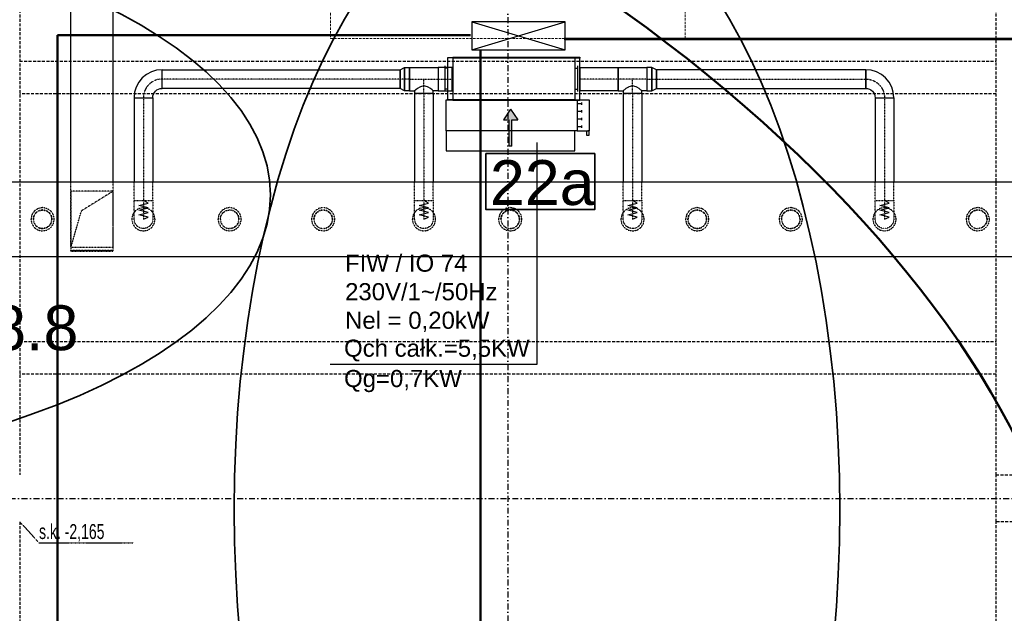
# Model space of a CAD drawing. Header units: centimetres. Extents: x -10729 to 144862, y -4437 to 43656.
# Tile 74 of 148: x 9938 to 10991, y 7277 to 7912. Entities that reach past the tile are written whole.
import ezdxf

# ---------------------------------------------------------------- set-up
doc = ezdxf.new("R2010")
doc.units = ezdxf.units.CM
doc.header["$LTSCALE"] = 0.1
for name, pattern in [('CADVENT_CENTERLINE', [9.9, 7.4, -1, 0.5, -1]), ('CADVENT_HIDDEN', [0.8, 0.25, -0.55]), ('Kondygnacja  -0_5$0$HIDDEN', [9.525, 6.35, -3.175]), ('Kondygnacja  -0_5$0$HIDDEN2', [4.7625, 3.175, -1.5875]), ('Osie rzutów$0$DASHDOT2', [12.7, 6.35, -3.175, 0, -3.175])]:
    doc.linetypes.add(name, pattern=pattern)
for name, color, linetype, lineweight in [('AU opis', 7, 'Continuous', 35), ('AU Osprzęt Siemens', 5, 'Continuous', 30), ('AU Sieć LON', 1, 'Continuous', 50), ('AU Strefa obsługiwana', 90, 'Continuous', 35), ('bgde_urządzenia', 3, 'Continuous', 30), ('Kondygnacja  -0_5$0$ARCH_WIDOK', 8, 'Continuous', 13)]:
    doc.layers.add(name, color=color, linetype=linetype, lineweight=lineweight)
for name, color, linetype in [('AU Szafki Klimakonwektorów', 183, 'Continuous'), ('bgde-nawiewCEN', 7, 'Continuous'), ('bgde-nawiewDETAILS', 1, 'Continuous'), ('bgde-nawiewEXP', 1, 'Continuous'), ('bgde-nawiewHIDDEN', 1, 'Continuous'), ('bgde_opis urządzen', 6, 'Continuous'), ('Kondygnacja  -0_5$0$ARCH_KONSTR_POWYŻEJ RZUTU', 8, 'Kondygnacja  -0_5$0$HIDDEN'), ('Kondygnacja  -0_5$0$ARCH_KONSTR_POWYŻEJ RZUTU_IST', 8, 'Kondygnacja  -0_5$0$HIDDEN2'), ('Osie rzutów$0$ARCH_INFO_OSIE_IST', 8, 'Osie rzutów$0$DASHDOT2'), ('Osie rzutów$0$ARCH_INFO_OSIE_OPISY_IST', 8, 'Continuous')]:
    doc.layers.add(name, color=color, linetype=linetype)
doc.styles.add('Arial', font='ARIAL.TTF')
doc.styles.add('Kondygnacja  -0_5$0$BIKTS', font='bikromsw.shx', dxfattribs={"width": 0.8})

# ---------------------------------------------------------------- blocks, each defined once
blk = doc.blocks.new('Osie rzutów')
at = {"layer": 'Osie rzutów$0$ARCH_INFO_OSIE_IST', "ltscale": 10}
for p, q in [((10460, 12510), (10460, 4623.26)), ((4436.04, 7400), (15156.54, 7400))]:
    blk.add_line(p, q, dxfattribs=at)
blk = doc.blocks.new('Kondygnacja  -0_5$0$konstrukcja istniejąca -0.5')
at = {"layer": 'Kondygnacja  -0_5$0$ARCH_KONSTR_POWYŻEJ RZUTU_IST', "ltscale": 10}
for points in [[(9938, 8575), (9938, 7425)], [(10982, 7425), (10982, 8575)], [(11138, 7375), (10982, 7375), (10982, 7425), (11138, 7425), (11138, 7375)], [(9938, 7375), (9938, 6225)], [(10982, 6225), (10982, 7375)]]:
    blk.add_lwpolyline(points, dxfattribs=at)
at = {"layer": 'Kondygnacja  -0_5$0$ARCH_KONSTR_POWYŻEJ RZUTU_IST', "ltscale": 10, "elevation": 0}
for points in [[(9938, 7867.9), (10982, 7867.9)], [(10982, 7832.9), (9938, 7832.9)], [(9938, 7567.9), (10982, 7567.9)], [(10982, 7532.9), (9938, 7532.9)]]:
    blk.add_lwpolyline(points, dxfattribs=at)
at = {"layer": 'Kondygnacja  -0_5$0$ARCH_KONSTR_POWYŻEJ RZUTU_IST'}
blk.add_lwpolyline([(9938, 7375), (9958.7, 7352.5), (10059.8, 7352.5)], dxfattribs=at)
at = {"layer": 'Kondygnacja  -0_5$0$ARCH_KONSTR_POWYŻEJ RZUTU_IST', "style": 'Kondygnacja  -0_5$0$BIKTS', "width": 0.7}
blk.add_text('s.k. -2,165', height=16, dxfattribs=at).set_placement((9958.7, 7356.5))

msp = doc.modelspace()

# ---------------------------------------------------------------- hatches: boundary and pattern name
at = {"layer": 'bgde_urządzenia'}
h = msp.add_hatch(color=256, dxfattribs=at)
h.paths.add_polyline_path([(10464.358, 7793.417), (10461.358, 7793.417), (10461.358, 7805.083), (10455.168, 7805.083), (10462.858, 7816.511), (10470.548, 7805.083), (10464.358, 7805.083)])
h.paths.add_polyline_path([(10464.358, 7776.75), (10461.358, 7776.75), (10461.358, 7793.417), (10464.358, 7793.417)])

# ---------------------------------------------------------------- linework, layer by layer
at = {"layer": 'AU opis'}
msp.add_lwpolyline([(10436.548, 7768.959), (10552.936, 7768.959), (10552.936, 7708.951), (10436.548, 7708.951)], close=True, dxfattribs=at)
at = {"layer": 'AU Sieć LON', "color": 1}
for p, q in [((9978.362, 7895.522), (9978.362, 7049.5)), ((10420.084, 7895.522), (9978.362, 7895.522)), ((11618.261, 7891.695), (10520.084, 7891.695)), ((11619.5, 7891.176), (10521.323, 7891.176)), ((10430.829, 7880.004), (10430.829, 7048.981))]:
    msp.add_line(p, q, dxfattribs=at)
at = {"layer": 'AU Sieć LON', "color": 4, "lineweight": 50}
msp.add_ellipse((9941.574, 7546.233), major_axis=(1097.156, -482.228), ratio=0.53924576, dxfattribs=at)
at = {"layer": 'AU Strefa obsługiwana', "extrusion": (0, 0, -1)}
msp.add_ellipse((10491.156, 7387.929), major_axis=(0, 680.24), ratio=0.47608235, start_param=-1.57079633, end_param=4.71238898, dxfattribs=at)
at = {"layer": 'AU Strefa obsługiwana'}
msp.add_ellipse((9510.16, 7724.72), major_axis=(695.983, 0), ratio=0.43585837, dxfattribs=at)
at = {"layer": 'AU Szafki Klimakonwektorów'}
for p, q in [((10521.323, 7910.004), (10421.323, 7910.004)), ((10421.323, 7910.004), (10421.323, 7880.004)), ((10421.323, 7880.004), (10521.323, 7910.004)), ((10421.323, 7910.004), (10521.323, 7880.004)), ((10521.323, 7910.004), (10421.323, 7910.004)), ((10421.323, 7910.004), (10421.323, 7880.004)), ((10421.323, 7880.004), (10521.323, 7910.004)), ((10421.323, 7910.004), (10521.323, 7880.004)), ((10521.323, 7880.004), (10521.323, 7910.004)), ((10521.323, 7880.004), (10521.323, 7910.004)), ((10421.323, 7880.004), (10521.323, 7880.004)), ((10421.323, 7880.004), (10521.323, 7880.004))]:
    msp.add_line(p, q, dxfattribs=at)
at = {"layer": 'bgde-nawiewCEN', "linetype": 'CADVENT_CENTERLINE', "ltscale": 0.06}
for p, q in [((10344.705, 7848.639), (10090.298, 7848.639)), ((10355.005, 7848.639), (10344.705, 7848.639)), ((10355.005, 7848.639), (10370.305, 7848.639)), ((10370.305, 7833.639), (10370.305, 7848.639)), ((10370.305, 7848.639), (10385.605, 7848.639)), ((10385.605, 7848.639), (10400.591, 7848.639)), ((10400.991, 7848.639), (10400.591, 7848.639)), ((10536.991, 7848.639), (10537.391, 7848.639)), ((10578.029, 7848.639), (10537.391, 7848.639)), ((10593.329, 7848.639), (10578.029, 7848.639)), ((10593.329, 7833.639), (10593.329, 7848.639)), ((10608.629, 7848.639), (10593.329, 7848.639)), ((10608.629, 7848.639), (10618.929, 7848.639)), ((10618.929, 7848.639), (10842.752, 7848.639)), ((10370.305, 7833.639), (10370.305, 7718.603)), ((10593.329, 7833.639), (10593.329, 7718.603)), ((10070.298, 7828.639), (10070.298, 7718.603)), ((10862.752, 7828.639), (10862.752, 7718.603)), ((10070.298, 7718.603), (10070.298, 7716.734)), ((10370.305, 7718.603), (10370.305, 7716.734)), ((10593.329, 7718.603), (10593.329, 7716.734)), ((10862.752, 7718.603), (10862.752, 7716.734)), ((10070.298, 7716.734), (10070.298, 7711.623)), ((10070.298, 7711.623), (10070.298, 7708.843)), ((10070.298, 7708.843), (10070.298, 7706.491)), ((10370.305, 7716.734), (10370.305, 7711.623)), ((10370.305, 7711.623), (10370.305, 7708.843)), ((10370.305, 7708.843), (10370.305, 7706.491)), ((10593.329, 7716.734), (10593.329, 7711.623)), ((10593.329, 7711.623), (10593.329, 7708.843)), ((10593.329, 7708.843), (10593.329, 7706.491)), ((10862.752, 7716.734), (10862.752, 7711.623)), ((10862.752, 7711.623), (10862.752, 7708.843)), ((10862.752, 7708.843), (10862.752, 7706.491)), ((10070.298, 7706.491), (10070.298, 7704.529)), ((10070.298, 7704.529), (10070.298, 7702.923)), ((10070.298, 7702.923), (10070.298, 7701.637)), ((10070.298, 7701.637), (10070.298, 7700.636)), ((10070.298, 7700.636), (10070.298, 7699.883)), ((10070.298, 7699.883), (10070.298, 7699.344)), ((10070.298, 7699.344), (10070.298, 7698.983)), ((10070.298, 7698.983), (10070.298, 7698.763)), ((10070.298, 7698.763), (10070.298, 7698.651)), ((10070.298, 7698.651), (10070.298, 7698.603)), ((10370.305, 7706.491), (10370.305, 7704.529)), ((10370.305, 7704.529), (10370.305, 7702.923)), ((10370.305, 7702.923), (10370.305, 7701.637)), ((10370.305, 7701.637), (10370.305, 7700.636)), ((10370.305, 7700.636), (10370.305, 7699.883)), ((10370.305, 7699.883), (10370.305, 7699.344)), ((10370.305, 7699.344), (10370.305, 7698.983)), ((10370.305, 7698.983), (10370.305, 7698.763)), ((10370.305, 7698.763), (10370.305, 7698.651)), ((10370.305, 7698.651), (10370.305, 7698.603)), ((10593.329, 7706.491), (10593.329, 7704.529)), ((10593.329, 7704.529), (10593.329, 7702.923)), ((10593.329, 7702.923), (10593.329, 7701.637)), ((10593.329, 7701.637), (10593.329, 7700.636)), ((10593.329, 7700.636), (10593.329, 7699.883)), ((10593.329, 7699.883), (10593.329, 7699.344)), ((10593.329, 7699.344), (10593.329, 7698.983)), ((10593.329, 7698.983), (10593.329, 7698.763)), ((10593.329, 7698.763), (10593.329, 7698.651)), ((10593.329, 7698.651), (10593.329, 7698.603)), ((10862.752, 7706.491), (10862.752, 7704.529)), ((10862.752, 7704.529), (10862.752, 7702.923)), ((10862.752, 7702.923), (10862.752, 7701.637)), ((10862.752, 7701.637), (10862.752, 7700.636)), ((10862.752, 7700.636), (10862.752, 7699.883)), ((10862.752, 7699.883), (10862.752, 7699.344)), ((10862.752, 7699.344), (10862.752, 7698.983)), ((10862.752, 7698.983), (10862.752, 7698.763)), ((10862.752, 7698.763), (10862.752, 7698.651)), ((10862.752, 7698.651), (10862.752, 7698.603))]:
    msp.add_line(p, q, dxfattribs=at)
msp.add_arc((10090.298, 7828.639), 20, 90, 180, dxfattribs=at)
at = {"layer": 'bgde-nawiewCEN', "linetype": 'CADVENT_CENTERLINE', "ltscale": 0.06, "extrusion": (0, 0, -1)}
msp.add_arc((-10842.752, 7828.639), 20, 90, 180, dxfattribs=at)
at = {"layer": 'bgde-nawiewDETAILS', "linetype": 'CADVENT_HIDDEN', "extrusion": (-1, 6.12323e-17, 0)}
for p in [(10037.802, 7728.603), (9992.802, 7668.603)]:
    msp.add_line(p, (10004.052, 7707.603), dxfattribs=at)
at = {"layer": 'bgde-nawiewEXP', "linetype": 'Continuous'}
for points in [[(9992.802, 7738.601), (9992.802, 8258.601)], [(10037.802, 7738.601), (10037.802, 8258.601)], [(10355.005, 7836.139), (10355.005, 7861.139), (10385.605, 7861.139), (10385.605, 7836.139), (10380.305, 7836.139)], [(10400.591, 7836.139), (10400.591, 7861.139), (10400.991, 7861.139)], [(10536.991, 7836.139), (10537.391, 7836.139), (10537.391, 7861.139), (10536.991, 7861.139)], [(10578.029, 7836.139), (10578.029, 7861.139), (10608.629, 7861.139), (10608.629, 7836.139), (10603.329, 7836.139)], [(10355.005, 7836.139), (10360.305, 7836.139), (10360.305, 7833.639), (10380.305, 7833.639), (10380.305, 7836.139), (10379.543, 7836.9), (10378.904, 7837.09), (10377.376, 7838.619), (10374.73, 7839.8), (10374.132, 7840.399), (10370.305, 7841.538), (10366.478, 7840.399), (10365.879, 7839.8), (10363.234, 7838.619), (10361.705, 7837.09), (10361.066, 7836.9), (10360.305, 7836.139)], [(10360.305, 7833.639), (10360.305, 7738.601)], [(10360.305, 7833.639), (10380.305, 7833.639), (10380.305, 7738.601)], [(10400.591, 7836.139), (10400.991, 7836.139)], [(10578.029, 7836.139), (10583.329, 7836.139), (10583.329, 7833.639), (10603.329, 7833.639), (10603.329, 7836.139), (10602.568, 7836.9), (10601.929, 7837.09), (10600.4, 7838.619), (10597.754, 7839.8), (10597.156, 7840.399), (10593.329, 7841.538), (10589.502, 7840.399), (10588.904, 7839.8), (10586.258, 7838.619), (10584.729, 7837.09), (10584.09, 7836.9), (10583.329, 7836.139)], [(10583.329, 7833.639), (10583.329, 7738.601)], [(10583.329, 7833.639), (10603.329, 7833.639), (10603.329, 7738.601)], [(10060.298, 7828.639), (10060.298, 7738.601)], [(10060.298, 7828.639), (10080.298, 7828.639), (10080.298, 7738.601)], [(10852.752, 7828.639), (10852.752, 7738.601)], [(10852.752, 7828.639), (10872.752, 7828.639), (10872.752, 7738.601)], [(8060.424, 7738.601), (12182.4, 7738.601), (12182.4, 7658.601), (8060.424, 7658.601)]]:
    msp.add_lwpolyline(points, dxfattribs=at)
for points in [[(10400.991, 7826.139), (10536.991, 7826.139), (10536.991, 7871.139), (10400.991, 7871.139), (10400.991, 7872.139), (10536.991, 7872.139), (10536.991, 7871.139), (10400.991, 7871.139)], [(10060.298, 7828.639), (10080.298, 7828.639), (10080.49, 7830.59), (10081.059, 7832.466), (10081.983, 7834.194), (10083.227, 7835.71), (10084.742, 7836.953), (10086.471, 7837.878), (10088.347, 7838.447), (10090.298, 7838.639), (10090.298, 7858.639), (10084.445, 7858.062), (10078.817, 7856.355), (10073.631, 7853.583), (10069.085, 7849.852), (10065.354, 7845.306), (10062.582, 7840.119), (10060.874, 7834.491)], [(10090.298, 7838.639), (10090.298, 7858.639), (10344.705, 7858.639), (10344.705, 7838.639)], [(10344.705, 7838.639), (10344.705, 7858.639), (10349.52, 7861.139), (10349.52, 7836.139)], [(10349.52, 7836.139), (10349.52, 7861.139), (10355.005, 7861.139), (10355.005, 7836.139)], [(10385.605, 7836.139), (10400.591, 7836.139), (10400.591, 7861.139), (10385.605, 7861.139), (10385.605, 7837.09)], [(10537.391, 7836.139), (10537.391, 7861.139), (10578.029, 7861.139), (10578.029, 7836.139)], [(10608.629, 7836.139), (10614.113, 7836.139), (10614.113, 7861.139), (10608.629, 7861.139), (10608.629, 7837.09)], [(10614.113, 7836.139), (10618.929, 7838.639), (10618.929, 7858.639), (10614.113, 7861.139), (10614.113, 7837.09)], [(10618.929, 7838.639), (10842.752, 7838.639), (10842.752, 7858.639), (10618.929, 7858.639), (10618.929, 7839.4)], [(10842.752, 7838.639), (10844.703, 7838.447), (10846.579, 7837.878), (10848.308, 7836.953), (10849.823, 7835.71), (10851.067, 7834.194), (10851.991, 7832.466), (10852.56, 7830.59), (10852.752, 7828.639), (10872.752, 7828.639), (10872.175, 7834.491), (10870.468, 7840.119), (10867.696, 7845.306), (10863.965, 7849.852), (10859.419, 7853.583), (10854.232, 7856.355), (10848.605, 7858.062), (10842.752, 7858.639), (10842.752, 7839.4)]]:
    msp.add_lwpolyline(points, close=True, dxfattribs=at)
at = {"layer": 'bgde-nawiewHIDDEN', "linetype": 'CADVENT_HIDDEN'}
for points in [[(10400.991, 7836.139), (10400.991, 7861.139)], [(10536.991, 7836.139), (10536.991, 7861.139)], [(9992.802, 7668.603), (9992.802, 7738.601)], [(9992.802, 7668.603), (9992.802, 7665.347), (10037.802, 7665.347), (10037.802, 7738.601)], [(10060.298, 7718.603), (10080.298, 7718.603), (10080.298, 7738.601)], [(10060.298, 7718.603), (10060.298, 7738.601)], [(10360.305, 7718.603), (10380.305, 7718.603), (10380.305, 7738.601)], [(10360.305, 7718.603), (10360.305, 7738.601)], [(10583.329, 7718.603), (10603.329, 7718.603), (10603.329, 7738.601)], [(10583.329, 7718.603), (10583.329, 7738.601)], [(10852.752, 7718.603), (10872.752, 7718.603), (10872.752, 7738.601)], [(10852.752, 7718.603), (10852.752, 7738.601)], [(9952.52, 7698.603), (9953.281, 7702.43), (9955.449, 7705.674), (9958.693, 7707.842)], [(9958.693, 7707.842), (9962.52, 7708.603), (9966.347, 7707.842), (9969.591, 7705.674), (9971.759, 7702.43), (9972.52, 7698.603), (9971.759, 7694.776), (9969.591, 7691.532), (9966.347, 7689.364), (9962.52, 7688.603), (9958.693, 7689.364), (9955.449, 7691.532)], [(9958.693, 7707.842), (9955.449, 7705.674)], [(10152.52, 7698.603), (10153.281, 7702.43), (10155.449, 7705.674), (10158.693, 7707.842), (10162.52, 7708.603), (10166.347, 7707.842), (10169.591, 7705.674), (10171.759, 7702.43), (10172.52, 7698.603), (10171.759, 7694.776)], [(10152.52, 7698.603), (10153.281, 7702.43), (10155.449, 7705.674), (10158.693, 7707.842), (10162.52, 7708.603), (10166.347, 7707.842)], [(10166.347, 7707.842), (10162.52, 7708.603)], [(10166.347, 7707.842), (10169.591, 7705.674), (10171.759, 7702.43)], [(10252.52, 7698.603), (10253.281, 7702.43), (10255.449, 7705.674), (10258.693, 7707.842), (10262.52, 7708.603), (10266.347, 7707.842)], [(10266.347, 7707.842), (10262.52, 7708.603)], [(10266.347, 7707.842), (10269.591, 7705.674)], [(10269.591, 7705.674), (10266.347, 7707.842)], [(10452.52, 7698.603), (10453.281, 7702.43), (10455.449, 7705.674), (10458.693, 7707.842), (10462.52, 7708.603), (10466.347, 7707.842)], [(10466.347, 7707.842), (10462.52, 7708.603)], [(10466.347, 7707.842), (10469.591, 7705.674), (10471.759, 7702.43)], [(10655.449, 7705.674), (10658.693, 7707.842)], [(10658.693, 7707.842), (10655.449, 7705.674)], [(10658.693, 7707.842), (10662.52, 7708.603)], [(10662.52, 7708.603), (10658.693, 7707.842)], [(10662.52, 7708.603), (10666.347, 7707.842)], [(10666.347, 7707.842), (10662.52, 7708.603)], [(10666.347, 7707.842), (10669.591, 7705.674)], [(10669.591, 7705.674), (10666.347, 7707.842)], [(10752.52, 7698.603), (10753.281, 7702.43), (10755.449, 7705.674), (10758.693, 7707.842), (10762.52, 7708.603), (10766.347, 7707.842)], [(10766.347, 7707.842), (10762.52, 7708.603)], [(10766.347, 7707.842), (10769.591, 7705.674)], [(10769.591, 7705.674), (10766.347, 7707.842)], [(10952.52, 7698.603), (10953.281, 7702.43), (10955.449, 7705.674), (10958.693, 7707.842), (10962.52, 7708.603), (10966.347, 7707.842)], [(10966.347, 7707.842), (10962.52, 7708.603)], [(10966.347, 7707.842), (10969.591, 7705.674), (10971.759, 7702.43), (10972.52, 7698.603), (10971.759, 7694.776), (10969.591, 7691.532), (10966.347, 7689.364), (10962.52, 7688.603)], [(9952.52, 7698.603), (9953.281, 7694.776), (9955.449, 7691.532), (9958.693, 7689.364)], [(10152.52, 7698.603), (10153.281, 7694.776), (10155.449, 7691.532), (10158.693, 7689.364), (10162.52, 7688.603), (10166.347, 7689.364), (10169.591, 7691.532)], [(10152.52, 7698.603), (10153.281, 7694.776), (10155.449, 7691.532), (10158.693, 7689.364), (10162.52, 7688.603), (10166.347, 7689.364)], [(10169.591, 7691.532), (10171.759, 7694.776), (10172.52, 7698.603), (10171.759, 7702.43), (10169.591, 7705.674)], [(10171.759, 7694.776), (10172.52, 7698.603)], [(10252.52, 7698.603), (10253.281, 7694.776), (10255.449, 7691.532), (10258.693, 7689.364), (10262.52, 7688.603), (10266.347, 7689.364)], [(10269.591, 7705.674), (10271.759, 7702.43)], [(10271.759, 7702.43), (10269.591, 7705.674)], [(10271.759, 7702.43), (10272.52, 7698.603), (10271.759, 7694.776)], [(10271.759, 7694.776), (10272.52, 7698.603)], [(10452.52, 7698.603), (10453.281, 7694.776), (10455.449, 7691.532), (10458.693, 7689.364), (10462.52, 7688.603), (10466.347, 7689.364)], [(10471.759, 7702.43), (10469.591, 7705.674)], [(10471.759, 7702.43), (10472.52, 7698.603), (10471.759, 7694.776)], [(10471.759, 7694.776), (10472.52, 7698.603)], [(10652.52, 7698.603), (10653.281, 7702.43)], [(10653.281, 7702.43), (10652.52, 7698.603)], [(10652.52, 7698.603), (10653.281, 7694.776)], [(10653.281, 7694.776), (10652.52, 7698.603)], [(10653.281, 7702.43), (10655.449, 7705.674)], [(10655.449, 7705.674), (10653.281, 7702.43)], [(10669.591, 7705.674), (10671.759, 7702.43), (10672.52, 7698.603), (10671.759, 7694.776), (10669.591, 7691.532), (10666.347, 7689.364)], [(10752.52, 7698.603), (10753.281, 7694.776), (10755.449, 7691.532), (10758.693, 7689.364), (10762.52, 7688.603), (10766.347, 7689.364)], [(10769.591, 7705.674), (10771.759, 7702.43), (10772.52, 7698.603), (10771.759, 7694.776), (10769.591, 7691.532), (10766.347, 7689.364)], [(10952.52, 7698.603), (10953.281, 7694.776), (10955.449, 7691.532), (10958.693, 7689.364), (10962.52, 7688.603), (10966.347, 7689.364)], [(10166.347, 7689.364), (10162.52, 7688.603)], [(10166.347, 7689.364), (10169.591, 7691.532), (10171.759, 7694.776)], [(10169.591, 7691.532), (10166.347, 7689.364)], [(10171.759, 7694.776), (10169.591, 7691.532)], [(10266.347, 7689.364), (10262.52, 7688.603)], [(10266.347, 7689.364), (10269.591, 7691.532)], [(10269.591, 7691.532), (10266.347, 7689.364)], [(10269.591, 7691.532), (10271.759, 7694.776)], [(10271.759, 7694.776), (10269.591, 7691.532)], [(10466.347, 7689.364), (10462.52, 7688.603)], [(10466.347, 7689.364), (10469.591, 7691.532), (10471.759, 7694.776)], [(10471.759, 7694.776), (10469.591, 7691.532)], [(10653.281, 7694.776), (10655.449, 7691.532)], [(10655.449, 7691.532), (10653.281, 7694.776)], [(10655.449, 7691.532), (10658.693, 7689.364)], [(10658.693, 7689.364), (10655.449, 7691.532)], [(10658.693, 7689.364), (10662.52, 7688.603)], [(10662.52, 7688.603), (10658.693, 7689.364)], [(10662.52, 7688.603), (10666.347, 7689.364)], [(10666.347, 7689.364), (10662.52, 7688.603)], [(10666.347, 7689.364), (10669.591, 7691.532)], [(10766.347, 7689.364), (10762.52, 7688.603)], [(10766.347, 7689.364), (10769.591, 7691.532)], [(9992.802, 7664.347), (10037.802, 7664.347), (10037.802, 7665.347), (9992.802, 7665.347)], [(9992.802, 7664.347), (9992.802, 7665.347)], [(9992.802, 7665.347), (10037.802, 7665.347)], [(9992.802, 7665.347), (9992.802, 7664.347)]]:
    msp.add_lwpolyline(points, dxfattribs=at)
for points in [[(9992.802, 7668.603), (10037.802, 7668.603), (10037.802, 7728.603), (9992.802, 7728.603)], [(10060.298, 7698.603), (10060.298, 7718.603), (10080.298, 7718.603), (10080.298, 7698.603), (10079.537, 7694.776), (10077.369, 7691.532), (10074.125, 7689.364), (10070.298, 7688.603), (10066.471, 7689.364), (10063.227, 7691.532), (10061.059, 7694.776)], [(10360.305, 7702.923), (10360.305, 7718.603), (10380.305, 7718.603), (10380.305, 7698.603), (10379.543, 7694.776), (10377.376, 7691.532), (10374.132, 7689.364), (10370.305, 7688.603), (10366.478, 7689.364), (10363.234, 7691.532), (10361.066, 7694.776), (10360.305, 7698.603), (10360.305, 7701.637)], [(10583.329, 7698.603), (10583.329, 7718.603), (10603.329, 7718.603), (10603.329, 7698.603), (10602.568, 7694.776), (10600.4, 7691.532), (10597.156, 7689.364), (10593.329, 7688.603), (10589.502, 7689.364), (10586.258, 7691.532), (10584.09, 7694.776)], [(10852.752, 7698.603), (10852.752, 7718.603), (10872.752, 7718.603), (10872.752, 7698.603), (10871.991, 7694.776), (10869.823, 7691.532), (10866.579, 7689.364), (10862.752, 7688.603), (10858.925, 7689.364), (10855.681, 7691.532), (10853.513, 7694.776)], [(9950.02, 7698.603), (9950.972, 7693.82), (9953.681, 7689.764), (9957.737, 7687.055), (9962.52, 7686.103), (9967.304, 7687.055), (9971.359, 7689.764), (9974.069, 7693.82), (9975.02, 7698.603), (9974.069, 7703.387), (9971.359, 7707.442), (9967.304, 7710.152), (9962.52, 7711.103), (9957.737, 7710.152), (9953.681, 7707.442), (9950.972, 7703.387)], [(9950.02, 7698.603), (9950.972, 7693.82), (9953.681, 7689.764), (9957.737, 7687.055), (9962.52, 7686.103), (9967.304, 7687.055), (9971.359, 7689.764), (9974.069, 7693.82), (9975.02, 7698.603), (9974.069, 7703.387), (9971.359, 7707.442), (9967.304, 7710.152), (9962.52, 7711.103), (9957.737, 7710.152), (9953.681, 7707.442), (9950.972, 7703.387)], [(9952.52, 7698.603), (9953.281, 7694.776), (9955.449, 7691.532), (9958.693, 7689.364), (9962.52, 7688.603), (9966.347, 7689.364), (9969.591, 7691.532), (9971.759, 7694.776), (9972.52, 7698.603), (9971.759, 7702.43), (9969.591, 7705.674), (9966.347, 7707.842), (9962.52, 7708.603), (9958.693, 7707.842), (9955.449, 7705.674), (9953.281, 7702.43)], [(10057.798, 7698.603), (10058.749, 7693.82), (10061.459, 7689.764), (10065.514, 7687.055), (10070.298, 7686.103), (10075.081, 7687.055), (10079.137, 7689.764), (10081.846, 7693.82), (10082.798, 7698.603), (10081.846, 7703.387), (10079.137, 7707.442), (10075.081, 7710.152), (10070.298, 7711.103), (10065.514, 7710.152), (10061.459, 7707.442), (10058.749, 7703.387)], [(10057.798, 7698.603), (10058.749, 7693.82), (10061.459, 7689.764), (10065.514, 7687.055), (10070.298, 7686.103), (10075.081, 7687.055), (10079.137, 7689.764), (10081.846, 7693.82), (10082.798, 7698.603), (10081.846, 7703.387), (10079.137, 7707.442), (10075.081, 7710.152), (10070.298, 7711.103), (10065.514, 7710.152), (10061.459, 7707.442), (10058.749, 7703.387)], [(10150.02, 7698.603), (10150.972, 7693.82), (10153.681, 7689.764), (10157.737, 7687.055), (10162.52, 7686.103), (10167.304, 7687.055), (10171.359, 7689.764), (10174.069, 7693.82), (10175.02, 7698.603), (10174.069, 7703.387), (10171.359, 7707.442), (10167.304, 7710.152), (10162.52, 7711.103), (10157.737, 7710.152), (10153.681, 7707.442), (10150.972, 7703.387)], [(10150.02, 7698.603), (10150.972, 7693.82), (10153.681, 7689.764), (10157.737, 7687.055), (10162.52, 7686.103), (10167.304, 7687.055), (10171.359, 7689.764), (10174.069, 7693.82), (10175.02, 7698.603), (10174.069, 7703.387), (10171.359, 7707.442), (10167.304, 7710.152), (10162.52, 7711.103), (10157.737, 7710.152), (10153.681, 7707.442), (10150.972, 7703.387)], [(10250.02, 7698.603), (10250.972, 7693.82), (10253.681, 7689.764), (10257.737, 7687.055), (10262.52, 7686.103), (10267.304, 7687.055), (10271.359, 7689.764), (10274.069, 7693.82), (10275.02, 7698.603), (10274.069, 7703.387), (10271.359, 7707.442), (10267.304, 7710.152), (10262.52, 7711.103), (10257.737, 7710.152), (10253.681, 7707.442), (10250.972, 7703.387)], [(10250.02, 7698.603), (10250.972, 7693.82), (10253.681, 7689.764), (10257.737, 7687.055), (10262.52, 7686.103), (10267.304, 7687.055), (10271.359, 7689.764), (10274.069, 7693.82), (10275.02, 7698.603), (10274.069, 7703.387), (10271.359, 7707.442), (10267.304, 7710.152), (10262.52, 7711.103), (10257.737, 7710.152), (10253.681, 7707.442), (10250.972, 7703.387)], [(10252.52, 7698.603), (10253.281, 7694.776), (10255.449, 7691.532), (10258.693, 7689.364), (10262.52, 7688.603), (10266.347, 7689.364), (10269.591, 7691.532), (10271.759, 7694.776), (10272.52, 7698.603), (10271.759, 7702.43), (10269.591, 7705.674), (10266.347, 7707.842), (10262.52, 7708.603), (10258.693, 7707.842), (10255.449, 7705.674), (10253.281, 7702.43)], [(10357.805, 7698.603), (10358.756, 7693.82), (10361.466, 7689.764), (10365.521, 7687.055), (10370.305, 7686.103), (10375.088, 7687.055), (10379.144, 7689.764), (10381.853, 7693.82), (10382.805, 7698.603), (10381.853, 7703.387), (10379.144, 7707.442), (10375.088, 7710.152), (10370.305, 7711.103), (10365.521, 7710.152), (10361.466, 7707.442), (10358.756, 7703.387)], [(10357.805, 7698.603), (10358.756, 7693.82), (10361.466, 7689.764), (10365.521, 7687.055), (10370.305, 7686.103), (10375.088, 7687.055), (10379.144, 7689.764), (10381.853, 7693.82), (10382.805, 7698.603), (10381.853, 7703.387), (10379.144, 7707.442), (10375.088, 7710.152), (10370.305, 7711.103), (10365.521, 7710.152), (10361.466, 7707.442), (10358.756, 7703.387)], [(10450.02, 7698.603), (10450.972, 7693.82), (10453.681, 7689.764), (10457.737, 7687.055), (10462.52, 7686.103), (10467.304, 7687.055), (10471.359, 7689.764), (10474.069, 7693.82), (10475.02, 7698.603), (10474.069, 7703.387), (10471.359, 7707.442), (10467.304, 7710.152), (10462.52, 7711.103), (10457.737, 7710.152), (10453.681, 7707.442), (10450.972, 7703.387)], [(10450.02, 7698.603), (10450.972, 7693.82), (10453.681, 7689.764), (10457.737, 7687.055), (10462.52, 7686.103), (10467.304, 7687.055), (10471.359, 7689.764), (10474.069, 7693.82), (10475.02, 7698.603), (10474.069, 7703.387), (10471.359, 7707.442), (10467.304, 7710.152), (10462.52, 7711.103), (10457.737, 7710.152), (10453.681, 7707.442), (10450.972, 7703.387)], [(10452.52, 7698.603), (10453.281, 7694.776), (10455.449, 7691.532), (10458.693, 7689.364), (10462.52, 7688.603), (10466.347, 7689.364), (10469.591, 7691.532), (10471.759, 7694.776), (10472.52, 7698.603), (10471.759, 7702.43), (10469.591, 7705.674), (10466.347, 7707.842), (10462.52, 7708.603), (10458.693, 7707.842), (10455.449, 7705.674), (10453.281, 7702.43)], [(10580.829, 7698.603), (10581.78, 7693.82), (10584.49, 7689.764), (10588.545, 7687.055), (10593.329, 7686.103), (10598.113, 7687.055), (10602.168, 7689.764), (10604.877, 7693.82), (10605.829, 7698.603), (10604.877, 7703.387), (10602.168, 7707.442), (10598.113, 7710.152), (10593.329, 7711.103), (10588.545, 7710.152), (10584.49, 7707.442), (10581.78, 7703.387)], [(10580.829, 7698.603), (10581.78, 7693.82), (10584.49, 7689.764), (10588.545, 7687.055), (10593.329, 7686.103), (10598.113, 7687.055), (10602.168, 7689.764), (10604.877, 7693.82), (10605.829, 7698.603), (10604.877, 7703.387), (10602.168, 7707.442), (10598.113, 7710.152), (10593.329, 7711.103), (10588.545, 7710.152), (10584.49, 7707.442), (10581.78, 7703.387)], [(10650.02, 7698.603), (10650.972, 7693.82), (10653.681, 7689.764), (10657.737, 7687.055), (10662.52, 7686.103), (10667.304, 7687.055), (10671.359, 7689.764), (10674.069, 7693.82), (10675.02, 7698.603), (10674.069, 7703.387), (10671.359, 7707.442), (10667.304, 7710.152), (10662.52, 7711.103), (10657.737, 7710.152), (10653.681, 7707.442), (10650.972, 7703.387)], [(10650.02, 7698.603), (10650.972, 7693.82), (10653.681, 7689.764), (10657.737, 7687.055), (10662.52, 7686.103), (10667.304, 7687.055), (10671.359, 7689.764), (10674.069, 7693.82), (10675.02, 7698.603), (10674.069, 7703.387), (10671.359, 7707.442), (10667.304, 7710.152), (10662.52, 7711.103), (10657.737, 7710.152), (10653.681, 7707.442), (10650.972, 7703.387)], [(10652.52, 7698.603), (10653.281, 7694.776), (10655.449, 7691.532), (10658.693, 7689.364), (10662.52, 7688.603), (10666.347, 7689.364), (10669.591, 7691.532), (10671.759, 7694.776), (10672.52, 7698.603), (10671.759, 7702.43), (10669.591, 7705.674), (10666.347, 7707.842), (10662.52, 7708.603), (10658.693, 7707.842), (10655.449, 7705.674), (10653.281, 7702.43)], [(10750.02, 7698.603), (10750.972, 7693.82), (10753.681, 7689.764), (10757.737, 7687.055), (10762.52, 7686.103), (10767.304, 7687.055), (10771.359, 7689.764), (10774.069, 7693.82), (10775.02, 7698.603), (10774.069, 7703.387), (10771.359, 7707.442), (10767.304, 7710.152), (10762.52, 7711.103), (10757.737, 7710.152), (10753.681, 7707.442), (10750.972, 7703.387)], [(10750.02, 7698.603), (10750.972, 7693.82), (10753.681, 7689.764), (10757.737, 7687.055), (10762.52, 7686.103), (10767.304, 7687.055), (10771.359, 7689.764), (10774.069, 7693.82), (10775.02, 7698.603), (10774.069, 7703.387), (10771.359, 7707.442), (10767.304, 7710.152), (10762.52, 7711.103), (10757.737, 7710.152), (10753.681, 7707.442), (10750.972, 7703.387)], [(10752.52, 7698.603), (10753.281, 7694.776), (10755.449, 7691.532), (10758.693, 7689.364), (10762.52, 7688.603), (10766.347, 7689.364), (10769.591, 7691.532), (10771.759, 7694.776), (10772.52, 7698.603), (10771.759, 7702.43), (10769.591, 7705.674), (10766.347, 7707.842), (10762.52, 7708.603), (10758.693, 7707.842), (10755.449, 7705.674), (10753.281, 7702.43)], [(10850.252, 7698.603), (10851.203, 7693.82), (10853.913, 7689.764), (10857.968, 7687.055), (10862.752, 7686.103), (10867.535, 7687.055), (10871.591, 7689.764), (10874.3, 7693.82), (10875.252, 7698.603), (10874.3, 7703.387), (10871.591, 7707.442), (10867.535, 7710.152), (10862.752, 7711.103), (10857.968, 7710.152), (10853.913, 7707.442), (10851.203, 7703.387)], [(10850.252, 7698.603), (10851.203, 7693.82), (10853.913, 7689.764), (10857.968, 7687.055), (10862.752, 7686.103), (10867.535, 7687.055), (10871.591, 7689.764), (10874.3, 7693.82), (10875.252, 7698.603), (10874.3, 7703.387), (10871.591, 7707.442), (10867.535, 7710.152), (10862.752, 7711.103), (10857.968, 7710.152), (10853.913, 7707.442), (10851.203, 7703.387)], [(10950.02, 7698.603), (10950.972, 7693.82), (10953.681, 7689.764), (10957.737, 7687.055), (10962.52, 7686.103), (10967.304, 7687.055), (10971.359, 7689.764), (10974.069, 7693.82), (10975.02, 7698.603), (10974.069, 7703.387), (10971.359, 7707.442), (10967.304, 7710.152), (10962.52, 7711.103), (10957.737, 7710.152), (10953.681, 7707.442), (10950.972, 7703.387)], [(10950.02, 7698.603), (10950.972, 7693.82), (10953.681, 7689.764), (10957.737, 7687.055), (10962.52, 7686.103), (10967.304, 7687.055), (10971.359, 7689.764), (10974.069, 7693.82), (10975.02, 7698.603), (10974.069, 7703.387), (10971.359, 7707.442), (10967.304, 7710.152), (10962.52, 7711.103), (10957.737, 7710.152), (10953.681, 7707.442), (10950.972, 7703.387)], [(10952.52, 7698.603), (10953.281, 7694.776), (10955.449, 7691.532), (10958.693, 7689.364), (10962.52, 7688.603), (10966.347, 7689.364), (10969.591, 7691.532), (10971.759, 7694.776), (10972.52, 7698.603), (10971.759, 7702.43), (10969.591, 7705.674), (10966.347, 7707.842), (10962.52, 7708.603), (10958.693, 7707.842), (10955.449, 7705.674), (10953.281, 7702.43)]]:
    msp.add_lwpolyline(points, close=True, dxfattribs=at)
at = {"layer": 'bgde-nawiewHIDDEN'}
for points in [[(10070.298, 7698.603), (10075.298, 7700.733), (10065.298, 7703.269), (10075.298, 7705.791), (10065.298, 7708.32), (10075.298, 7710.873), (10065.298, 7713.409), (10075.298, 7715.955), (10070.298, 7718.603)], [(10370.305, 7698.603), (10375.305, 7700.733), (10365.305, 7703.269), (10375.305, 7705.791), (10365.305, 7708.32), (10375.305, 7710.873), (10365.305, 7713.409), (10375.305, 7715.955), (10370.305, 7718.603)], [(10593.329, 7698.603), (10598.329, 7700.733), (10588.329, 7703.269), (10598.329, 7705.791), (10588.329, 7708.32), (10598.329, 7710.873), (10588.329, 7713.409), (10598.329, 7715.955), (10593.329, 7718.603)], [(10862.752, 7698.603), (10867.752, 7700.733), (10857.752, 7703.269), (10867.752, 7705.791), (10857.752, 7708.32), (10867.752, 7710.873), (10857.752, 7713.409), (10867.752, 7715.955), (10862.752, 7718.603)], [(9962.52, 7698.603), (9962.52, 7698.603)], [(10162.52, 7698.603), (10162.52, 7698.603)], [(10262.52, 7698.603), (10262.52, 7698.603)], [(10462.52, 7698.603), (10462.52, 7698.603)], [(10662.52, 7698.603), (10662.52, 7698.603)], [(10762.52, 7698.603), (10762.52, 7698.603)], [(10962.52, 7698.603), (10962.52, 7698.603)]]:
    msp.add_lwpolyline(points, dxfattribs=at)
at = {"layer": 'bgde_opis urządzen'}
for p, q in [((10491.314, 7543.585), (10491.314, 7780.649)), ((10270.126, 7543.585), (10491.314, 7543.585))]:
    msp.add_line(p, q, dxfattribs=at)
at = {"layer": 'bgde_urządzenia'}
for p, q in [((10395.458, 7871.417, -170.95), (10395.458, 7826.417, -170.95)), ((10531.458, 7871.417, -170.95), (10395.458, 7871.417, -170.95)), ((10531.458, 7871.417, -170.95), (10531.458, 7826.417, -170.95)), ((10392.458, 7862.667, -170.95), (10392.458, 7835.167, -170.95)), ((10395.458, 7860.167, -170.95), (10392.458, 7860.167, -170.95)), ((10531.458, 7860.167, -170.95), (10534.458, 7860.167, -170.95)), ((10534.458, 7862.667, -170.95), (10534.458, 7835.167, -170.95)), ((10395.458, 7837.667, -170.95), (10392.458, 7837.667, -170.95)), ((10531.458, 7837.667, -170.95), (10534.458, 7837.667, -170.95)), ((10393.958, 7793.417, -170.95), (10393.958, 7826.417, -170.95)), ((10393.958, 7826.417, -170.95), (10533.958, 7826.417, -170.95)), ((10531.458, 7826.417, -170.95), (10395.458, 7826.417, -170.95)), ((10533.958, 7826.417, -170.95), (10533.958, 7793.417, -170.95)), ((10533.958, 7826.417, -170.95), (10546.958, 7826.417, -170.95)), ((10539.158, 7821.042, -170.95), (10539.158, 7823.542, -170.95)), ((10546.958, 7826.417, -170.95), (10546.958, 7793.417, -170.95)), ((10462.858, 7816.511, -170.95), (10455.168, 7805.083, -170.95)), ((10462.858, 7816.511, -170.95), (10470.548, 7805.083, -170.95)), ((10539.158, 7822.292, -170.95), (10533.958, 7822.292, -170.95)), ((10539.158, 7814.042, -170.95), (10533.958, 7814.042, -170.95)), ((10539.158, 7812.792, -170.95), (10539.158, 7815.292, -170.95)), ((10455.168, 7805.083, -170.95), (10461.358, 7805.083, -170.95)), ((10461.358, 7776.75, -170.95), (10461.358, 7805.083, -170.95)), ((10464.358, 7776.75, -170.95), (10464.358, 7805.083, -170.95)), ((10464.358, 7805.083, -170.95), (10470.548, 7805.083, -170.95)), ((10539.158, 7805.792, -170.95), (10533.958, 7805.792, -170.95)), ((10539.158, 7804.542, -170.95), (10539.158, 7807.042, -170.95)), ((10531.758, 7793.417, -170.95), (10393.958, 7793.417, -170.95)), ((10393.958, 7793.417, -170.95), (10393.958, 7771.917, -170.95)), ((10531.758, 7771.917, -170.95), (10531.758, 7793.417, -170.95)), ((10533.958, 7793.417, -170.95), (10531.758, 7793.417, -170.95)), ((10539.158, 7797.542, -170.95), (10533.958, 7797.542, -170.95)), ((10533.958, 7793.417, -170.95), (10546.958, 7793.417, -170.95)), ((10539.158, 7796.292, -170.95), (10539.158, 7798.792, -170.95)), ((10544.458, 7788.417, -170.95), (10544.458, 7793.417, -170.95)), ((10546.958, 7793.417, -170.95), (10545.458, 7793.417, -170.95)), ((10546.458, 7793.417, -170.95), (10546.458, 7788.417, -170.95)), ((10546.458, 7788.417, -170.95), (10544.458, 7788.417, -170.95)), ((10393.958, 7771.917, -170.95), (10531.758, 7771.917, -170.95)), ((10464.358, 7776.75, -170.95), (10461.358, 7776.75, -170.95))]:
    msp.add_line(p, q, dxfattribs=at)
at = {"layer": 'Kondygnacja  -0_5$0$ARCH_WIDOK', "linetype": 'Kondygnacja  -0_5$0$HIDDEN', "ltscale": 4}
msp.add_lwpolyline([(10270.5, 7892.176), (10649.5, 7892.176), (10649.5, 7964.75), (10270.5, 7964.75)], close=True, dxfattribs=at)

# ---------------------------------------------------------------- block references
at = {"layer": 'Kondygnacja  -0_5$0$ARCH_KONSTR_POWYŻEJ RZUTU'}
msp.add_blockref('Kondygnacja  -0_5$0$konstrukcja istniejąca -0.5', (0, 0), dxfattribs=at)
at = {"layer": 'Osie rzutów$0$ARCH_INFO_OSIE_OPISY_IST'}
msp.add_blockref('Osie rzutów', (0, 0), dxfattribs=at)

# ---------------------------------------------------------------- texts
at = {"layer": 'AU opis', "insert": (10440.851, 7761.904), "char_height": 48, "width": 72.77772, "attachment_point": 1, "style": 'Arial'}
msp.add_mtext('22a', dxfattribs=at)
at = {"layer": 'AU Osprzęt Siemens', "insert": (9698.876, 7606.503), "char_height": 48, "width": 1074.22285, "attachment_point": 1, "style": 'Arial'}
msp.add_mtext('PCT098.8', dxfattribs=at)
at = {"layer": 'bgde_opis urządzen', "char_height": 18.326, "width": 421.7149, "attachment_point": 1, "style": 'Arial'}
for s, insert in [('FIW / IO 74\\P230V/1~/50Hz\\PNel = 0,20kW', (10285.946, 7660.826, 2308.732)), ('Qch całk.=5,5KW', (10284.854, 7569.868, 1120.623)), ('Qg=0,7KW', (10284.854, 7537.389, 1120.623))]:
    msp.add_mtext(s, dxfattribs=dict(at, insert=insert))

doc.saveas('drawing.dxf')
